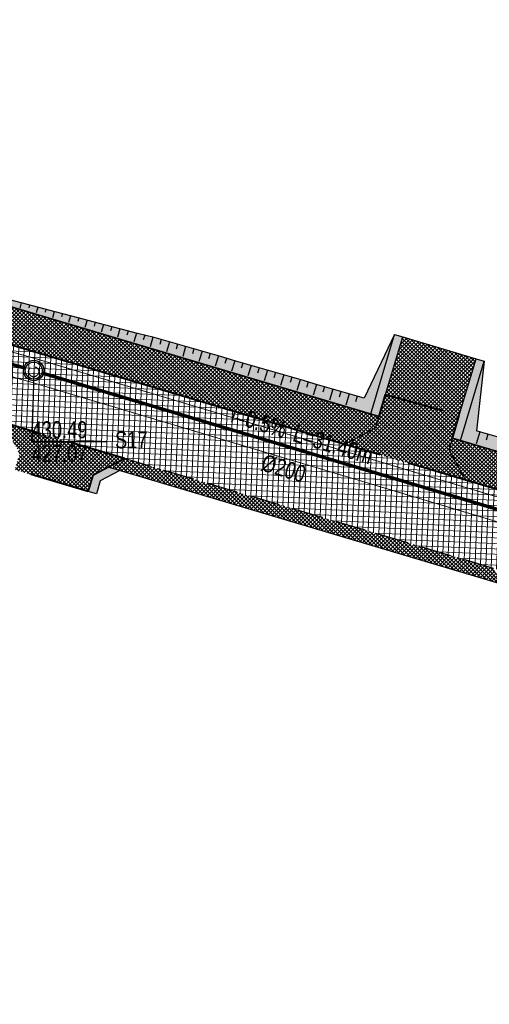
# Model space of a CAD drawing. Header units: metres. Extents: x 7331444 to 14836576, y 5479641 to 11132379.
# Tile 14 of 53: x 7418050 to 7418078, y 5566058 to 5566116. Entities that reach past the tile are written whole.
import ezdxf
from ezdxf.enums import TextEntityAlignment as Align

# ---------------------------------------------------------------- set-up
doc = ezdxf.new("R2010")
doc.units = ezdxf.units.M
for name, pattern in [('1.5_0.5', [2, 1.5, -0.5]), ('ACAD_ISO02W100', [15, 12, -3]), ('DASHED', [0.75, 0.5, -0.25]), ('DASHED2', [0.375, 0.25, -0.125])]:
    doc.linetypes.add(name, pattern=pattern)
for name, color, linetype, lineweight in [('$Koncepcja', 10, 'Continuous', 35), ('$Wymiarowanie', 7, 'Continuous', 9), ('projekt KS', 44, 'Continuous', 30)]:
    doc.layers.add(name, color=color, linetype=linetype, lineweight=lineweight)
for name, color, linetype in [('$ODNOŚNIKI', 7, 'Continuous'), ('$wysarzenie', 7, 'Continuous'), ('C-DROGI-KORYTARZE', 7, 'Continuous'), ('Zakres', 7, 'Continuous')]:
    doc.layers.add(name, color=color, linetype=linetype)
pattern_1 = [(45, (0, 0), (-0.1122532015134, 0.1122532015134), []), (135, (0, 0), (-0.1122532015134, -0.1122532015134), [])]

# ---------------------------------------------------------------- blocks, each defined once
blk = doc.blocks.new('droga Potiebni')
at = {"layer": '$Koncepcja', "lineweight": 9, "transparency": 33554610}
h = blk.add_hatch(dxfattribs=at)
h.set_pattern_fill('ANSI37', color=253, scale=0.05)
h.set_pattern_definition(pattern_1)
h.paths.add_polyline_path([(7418342.136, 5566068.522), (7418341.406, 5566067.771), (7418358.945, 5566067.782), (7418358.945, 5566068.532)])
edge = h.paths.add_edge_path()
edge.add_line((7418225.189, 5566066.654), (7418224.479, 5566065.879))
edge.add_line((7418224.479, 5566065.879), (7418271.463, 5566067.5))
edge.add_arc((7418285.145, 5565670.736), 397, 90.03622, 91.97504, ccw=False)
edge.add_line((7418284.894, 5566067.735), (7418335.299, 5566067.767))
edge.add_line((7418335.299, 5566067.767), (7418334.523, 5566068.517))
edge.add_line((7418334.523, 5566068.517), (7418284.894, 5566068.485))
edge.add_arc((7418285.145, 5565670.736), 397.75, 90.03622, 91.97504)
edge.add_line((7418271.437, 5566068.249), (7418225.189, 5566066.654))
h.paths.add_polyline_path([(7418186.852, 5566065.332), (7418186.136, 5566064.55), (7418218.406, 5566065.67), (7418217.611, 5566066.393)])
edge = h.paths.add_edge_path()
edge.add_line((7418145.709, 5566065.965), (7418144.849, 5566065.319))
edge.add_arc((7418165.884, 5566226.956), 163, 262.5855, 271.97504)
edge.add_line((7418171.501, 5566064.053), (7418180.069, 5566064.348))
edge.add_line((7418180.069, 5566064.348), (7418179.275, 5566065.071))
edge.add_line((7418179.275, 5566065.071), (7418171.475, 5566064.802))
edge.add_arc((7418165.884, 5566226.956), 162.25, 262.8573, 271.97504, ccw=False)
edge = h.paths.add_edge_path()
edge.add_line((7418092.704, 5566079.448), (7418099.899, 5566077.303))
edge.add_line((7418099.899, 5566077.303), (7418098.953, 5566076.806))
edge.add_line((7418098.953, 5566076.806), (7418100.677, 5566076.294))
edge.add_line((7418100.677, 5566076.294), (7418100.152, 5566077.228))
edge.add_line((7418100.152, 5566077.228), (7418107.356, 5566075.08))
edge.add_line((7418107.356, 5566075.08), (7418106.415, 5566074.587))
edge.add_line((7418106.415, 5566074.587), (7418119.41, 5566070.721))
edge.add_arc((7418165.884, 5566226.956), 163, 253.43446, 254.12449)
edge.add_line((7418121.295, 5566070.173), (7418120.764, 5566071.106))
edge.add_arc((7418125.782, 5566090.313), 19.852, 251.9299, 255.35846, ccw=False)
edge.add_line((7418119.624, 5566071.44), (7418092.704, 5566079.448))
h.paths.add_polyline_path([(7418085.554, 5566081.574), (7418084.602, 5566081.075), (7418093.232, 5566078.508), (7418092.704, 5566079.448)])
h.paths.add_polyline_path([(7417955.253, 5566119.894), (7417954.732, 5566120.837), (7417952.072, 5566121.649), (7417950.917, 5566121.217)])
h.paths.add_polyline_path([(7417973.249, 5566114.416), (7417972.72, 5566115.349), (7417961.915, 5566118.646), (7417960.987, 5566118.168)])
h.paths.add_polyline_path([(7418004.335, 5566104.951), (7418003.833, 5566105.883), (7418000.35, 5566106.919), (7417979.939, 5566113.146), (7417978.998, 5566112.662), (7418000.134, 5566106.201)])
h.paths.add_polyline_path([(7418034.141, 5566096.105), (7418033.627, 5566097.02), (7418011.034, 5566103.741), (7418010.106, 5566103.255)])
h.paths.add_polyline_path([(7418049.982, 5566091.373), (7418049.448, 5566092.323), (7418040.828, 5566094.879), (7418039.903, 5566094.394)])
h.paths.add_polyline_path([(7418056.655, 5566090.171), (7418055.73, 5566089.686), (7418078.881, 5566082.777), (7418078.353, 5566083.716)])
edge = h.paths.add_edge_path()
edge.add_line((7417934.69, 5566226.178), (7417935.405, 5566226.954))
edge.add_arc((7417338.293, 5566199.337), 597.75, 2.648096, 3.159462)
edge.add_line((7417935.135, 5566232.282), (7417934.183, 5566249.584))
edge.add_line((7417934.183, 5566249.584), (7417933.434, 5566249.543))
edge.add_line((7417933.434, 5566249.543), (7417934.386, 5566232.241))
edge.add_arc((7417321.435, 5566198.437), 613.883, 2.590063, 3.156649, ccw=False)
edge = h.paths.add_edge_path()
edge.add_line((7417935.291, 5566199.782), (7417936.044, 5566200.526))
edge.add_arc((7417365.661, 5566199.484), 570.385, 0.10462, 2.00715)
edge.add_line((7417935.695, 5566219.462), (7417934.93, 5566220.174))
edge.add_arc((7417344.819, 5566199.51), 590.473, 0.026456, 2.005577, ccw=False)
edge = h.paths.add_edge_path()
edge.add_line((7417934.647, 5566145.275), (7417935.404, 5566146.082))
edge.add_line((7417935.404, 5566146.082), (7417935.994, 5566191.645))
edge.add_arc((7417913.758, 5566192.052), 22.239, 358.9497, 362.50984)
edge.add_line((7417935.976, 5566193.026), (7417935.267, 5566193.752))
edge.add_arc((7417338.294, 5566199.337), 597, 359.262648, 359.464005, ccw=False)
edge.add_line((7417935.244, 5566191.654), (7417934.647, 5566145.275))
edge = h.paths.add_edge_path()
edge.add_line((7417935.859, 5566138.591), (7417934.931, 5566139.462))
edge.add_arc((7417957.623, 5566143.218), 23, 189.39947, 238.58277)
edge.add_line((7417945.634, 5566123.59), (7417945.137, 5566124.801))
edge.add_arc((7417957.622, 5566143.217), 22.249, 191.99896, 235.86654, ccw=False)
h = blk.add_hatch(dxfattribs=at)
h.set_pattern_fill('ANSI37', color=253, scale=0.05)
h.set_pattern_definition([(45, (7418366.50217, 5566070.78702), (-0.1122532, 0.1122532), []), (135, (7418366.50217, 5566070.78702), (-0.1122532, -0.1122532), [])])
edge = h.paths.add_edge_path()
edge.add_line((7418126.194, 5566076.502), (7418126.029, 5566075.884))
edge.add_line((7418126.029, 5566075.884), (7418127.092, 5566074.05))
edge.add_arc((7418205.228, 5566388.181), 323.703, 256.03186, 256.54015)
edge.add_line((7418129.881, 5566073.369), (7418131.635, 5566074.505))
edge.add_line((7418131.635, 5566074.505), (7418131.764, 5566075.143))
edge.add_arc((7418166.195, 5566228.308), 156.987, 255.23781, 257.33063, ccw=False)
h.paths.add_polyline_path([(7418104.421, 5566082.9), (7418104.235, 5566082.277), (7418105.244, 5566080.412), (7418119.886, 5566076.057), (7418121.689, 5566077.075), (7418121.861, 5566077.718)])
h.paths.add_polyline_path([(7418075.936, 5566091.373), (7418075.735, 5566090.697), (7418076.716, 5566088.898), (7418091.403, 5566084.53), (7418093.268, 5566085.54), (7418093.454, 5566086.162)])
h.paths.add_polyline_path([(7418036.681, 5566103.05), (7418036.493, 5566102.417), (7418037.506, 5566100.562), (7418069.616, 5566091.01), (7418071.421, 5566091.98), (7418071.623, 5566092.656)])
h.paths.add_polyline_path([(7418006.781, 5566111.945), (7418006.595, 5566111.321), (7418007.608, 5566109.465), (7418030.317, 5566102.7), (7418032.18, 5566103.7), (7418032.324, 5566104.346)])
h.paths.add_polyline_path([(7417977.524, 5566118.588), (7417978.066, 5566118.423), (7418000.42, 5566111.604), (7418002.282, 5566112.604), (7418002.467, 5566113.227), (7417976.685, 5566121.092), (7417976.491, 5566120.445)])
h.paths.add_polyline_path([(7417966.316, 5566124.276), (7417966.115, 5566123.679), (7417967.077, 5566121.777), (7417967.843, 5566121.542), (7417969.861, 5566120.926), (7417970.33, 5566120.783), (7417972.179, 5566121.733), (7417972.381, 5566122.405)])
edge = h.paths.add_edge_path()
edge.add_line((7417960.018, 5566124.261), (7417961.855, 5566125.129))
edge.add_line((7417961.855, 5566125.129), (7417962.07, 5566125.772))
edge.add_line((7417962.07, 5566125.772), (7417957.806, 5566127.503))
edge.add_arc((7417996.718, 5566217.283), 97.85, 242.17268, 246.56728, ccw=False)
edge.add_arc((7417957.625, 5566143.22), 14.103, 190.12877, 242.16684, ccw=False)
edge.add_arc((7418040.069, 5566157.938), 97.85, 179.26298, 190.12293, ccw=False)
edge.add_line((7417942.227, 5566159.196), (7417942.647, 5566191.84))
edge.add_arc((7417338.3, 5566199.337), 604.394, 359.289295, 360.823709)
edge.add_line((7417942.631, 5566208.026), (7417940.481, 5566207.995))
edge.add_arc((7417338.294, 5566199.337), 602.25, -0.71065, 0.823712, ccw=False)
edge.add_line((7417940.497, 5566191.867), (7417940.077, 5566159.225))
edge.add_arc((7418040.069, 5566157.938), 100, 179.26265, 190.12293)
edge.add_arc((7417957.623, 5566143.218), 16.251, 190.12385, 242.23717)
edge.add_arc((7417995.526, 5566214.688), 97.149, 242.09094, 248.56147)
edge = h.paths.add_edge_path()
edge.add_line((7418315.601, 5566075.155), (7418315.602, 5566074.505))
edge.add_line((7418315.602, 5566074.505), (7418317.103, 5566073.006))
edge.add_line((7418317.103, 5566073.006), (7418360.358, 5566073.033))
edge.add_arc((7418360.354, 5566079.033), 6, 270.03622, 360.40094)
edge.add_line((7418366.354, 5566079.075), (7418366.279, 5566089.731))
edge.add_line((7418366.279, 5566089.731), (7418364.255, 5566089.731))
edge.add_line((7418364.255, 5566089.731), (7418364.351, 5566079.017))
edge.add_arc((7418360.552, 5566078.983), 3.8, -89.96378, 0.51487, ccw=False)
edge.add_line((7418360.554, 5566075.183), (7418315.601, 5566075.155))
h.paths.add_polyline_path([(7418282.662, 5566075.128), (7418282.672, 5566074.478), (7418284.193, 5566072.984), (7418309.603, 5566073.001), (7418311.102, 5566074.502), (7418311.101, 5566075.152)])
edge = h.paths.add_edge_path()
edge.add_line((7418260.678, 5566074.532), (7418260.701, 5566073.894))
edge.add_line((7418260.701, 5566073.894), (7418262.255, 5566072.45))
edge.add_line((7418262.255, 5566072.45), (7418271.282, 5566072.747))
edge.add_arc((7418285.145, 5565670.736), 402.25, 91.20311, 91.97504, ccw=False)
edge.add_line((7418276.699, 5566072.897), (7418278.172, 5566074.413))
edge.add_line((7418278.172, 5566074.413), (7418278.16, 5566075.059))
edge.add_arc((7418281.853, 5565771.191), 303.891, 90.69623, 92.00735)
edge.add_line((7418271.208, 5566074.895), (7418260.678, 5566074.532))
edge = h.paths.add_edge_path()
edge.add_line((7418217.67, 5566070.898), (7418219.096, 5566072.434))
edge.add_line((7418219.096, 5566072.434), (7418219.071, 5566073.105))
edge.add_line((7418219.071, 5566073.105), (7418171.246, 5566071.448))
edge.add_arc((7418165.884, 5566226.968), 155.612, 258.99108, 271.97453, ccw=False)
edge.add_line((7418136.168, 5566074.219), (7418136.039, 5566073.581))
edge.add_line((7418136.039, 5566073.581), (7418137.216, 5566071.836))
edge.add_arc((7418165.879, 5566226.64), 157.435, 259.51029, 271.98081)
edge.add_line((7418171.32, 5566069.299), (7418217.67, 5566070.898))
h.paths.add_polyline_path([(7418223.569, 5566073.252), (7418223.593, 5566072.601), (7418225.15, 5566071.156), (7418254.761, 5566072.177), (7418256.204, 5566073.73), (7418256.18, 5566074.382)])
h = blk.add_hatch(dxfattribs=at)
h.set_pattern_fill('ANSI37', color=253, scale=0.05)
h.set_pattern_definition(pattern_1)
h.paths.add_polyline_path([(7418073.011, 5566097.324), (7418072.004, 5566093.94), (7418076.336, 5566092.72), (7418077.324, 5566096.041)])
h = blk.add_hatch(dxfattribs=at)
h.set_pattern_fill('ANSI37', color=253, scale=0.05)
h.set_pattern_definition(pattern_1)
h.paths.add_polyline_path([(7418076.336, 5566092.72), (7418072.004, 5566093.94), (7418071.623, 5566092.656), (7418071.421, 5566091.98), (7418069.616, 5566091.01), (7418076.716, 5566088.898), (7418075.735, 5566090.697), (7418075.936, 5566091.373)])
h = blk.add_hatch(dxfattribs=at)
h.set_pattern_fill('ANSI37', color=253, scale=0.05)
h.set_pattern_definition(pattern_1)
h.paths.add_polyline_path([(7418049.454, 5566092.313), (7418050.489, 5566090.471), (7418050.207, 5566089.516), (7418054.523, 5566088.243), (7418054.806, 5566089.201), (7418056.655, 5566090.171)])
at = {"layer": '$Wymiarowanie', "lineweight": 9, "ltscale": 5, "transparency": 33554585}
h = blk.add_hatch(dxfattribs=at)
h.set_pattern_fill('ANSI37', color=253, scale=0.1, angle=42.69634)
h.set_pattern_definition([(87.696338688, (0, 0), (-0.317243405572, 0.012762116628), []), (177.696338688, (0, 0), (-0.012762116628, -0.317243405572), [])])
edge = h.paths.add_edge_path()
edge.add_line((7417938.676, 5566249.831), (7417934.183, 5566249.584))
edge.add_line((7417934.183, 5566249.584), (7417935.135, 5566232.282))
edge.add_arc((7417338.294, 5566199.337), 597.75, -0.737352, 3.159462, ccw=False)
edge.add_line((7417935.994, 5566191.645), (7417935.374, 5566143.504))
edge.add_arc((7417957.623, 5566143.218), 22.25, 179.26265, 253.03296)
edge.add_line((7417951.13, 5566121.936), (7418000.35, 5566106.919))
edge.add_line((7418000.35, 5566106.919), (7418119.624, 5566071.44))
edge.add_arc((7418165.958, 5566227.539), 162.83, 253.46777, 271.94174)
edge.add_line((7418171.475, 5566064.802), (7418271.437, 5566068.249))
edge.add_arc((7418285.145, 5565670.736), 397.75, 90.03622, 91.97504, ccw=False)
edge.add_line((7418284.894, 5566068.485), (7418360.509, 5566068.533))
edge.add_arc((7418360.513, 5566062.533), 6, 0.7307, 90.03622, ccw=False)
edge.add_line((7418366.512, 5566062.61), (7418366.354, 5566079.075))
edge.add_arc((7418360.354, 5566079.033), 6, -89.96378, 0.40094, ccw=False)
edge.add_line((7418360.358, 5566073.033), (7418284.891, 5566072.985))
edge.add_arc((7418285.145, 5565670.736), 402.25, 90.03622, 91.97504)
edge.add_line((7418271.282, 5566072.747), (7418171.32, 5566069.299))
edge.add_arc((7418165.884, 5566226.956), 157.75, 253.43446, 271.97504, ccw=False)
edge.add_line((7418120.907, 5566075.753), (7418001.648, 5566111.228))
edge.add_line((7418001.648, 5566111.228), (7417967.536, 5566121.636))
edge.add_arc((7417996.718, 5566217.283), 100, 242.17268, 253.03296, ccw=False)
edge.add_arc((7417957.464, 5566143.102), 16.074, 189.81589, 242.47972, ccw=False)
edge.add_arc((7418040.069, 5566157.938), 100, 179.26265, 190.12293, ccw=False)
edge.add_line((7417940.077, 5566159.225), (7417940.494, 5566191.587))
edge.add_arc((7417338.294, 5566199.337), 602.25, 359.262648, 362.910597)
edge.add_arc((7417945.759, 5566230.222), 6, 93.15946, 182.9106, ccw=False)
edge.add_line((7417945.428, 5566236.213), (7417948.424, 5566236.379))
edge.add_line((7417948.424, 5566236.379), (7417948.203, 5566240.372))
edge.add_line((7417948.203, 5566240.372), (7417945.216, 5566240.207))
edge.add_arc((7417944.885, 5566246.198), 6, 183.15946, 273.15946, ccw=False)
edge.add_line((7417938.894, 5566245.867), (7417938.676, 5566249.831))
at = {"lineweight": 9, "transparency": 33554610}
h = blk.add_hatch(color=253, dxfattribs=at)
h.dxf.hatch_style = 1
h.paths.add_polyline_path([(7418063.577, 5566095.798), (7418057.356, 5566097.546), (7418051.618, 5566099.06), (7418046.72, 5566100.352), (7418044.362, 5566100.974), (7418039.034, 5566102.35), (7418071.143, 5566092.799), (7418072.532, 5566097.466), (7418070.737, 5566093.723)])
h = blk.add_hatch(color=253, dxfattribs=at)
h.dxf.hatch_style = 1
h.paths.add_polyline_path([(7418072.004, 5566093.94), (7418073.011, 5566097.324), (7418072.532, 5566097.466), (7418071.143, 5566092.799), (7418071.623, 5566092.656)])
h = blk.add_hatch(color=253, dxfattribs=at)
h.dxf.hatch_style = 1
h.paths.add_polyline_path([(7418077.803, 5566095.898), (7418077.324, 5566096.041), (7418076.336, 5566092.72), (7418075.936, 5566091.373), (7418076.415, 5566091.231)])
h = blk.add_hatch(color=253, dxfattribs=at)
h.dxf.hatch_style = 1
h.paths.add_polyline_path([(7418086, 5566089.165), (7418079.454, 5566091.17), (7418077.347, 5566091.802), (7418077.803, 5566095.898), (7418076.646, 5566092.007), (7418076.415, 5566091.231), (7418092.975, 5566086.305), (7418094.038, 5566089.876), (7418092.661, 5566087.279), (7418092.361, 5566087.214)])
h = blk.add_hatch(color=253, dxfattribs=at)
h.dxf.hatch_style = 1
h.paths.add_polyline_path([(7418056.39, 5566089.467), (7418055.703, 5566089.671), (7418054.806, 5566089.201), (7418054.523, 5566088.243), (7418055.003, 5566088.101), (7418055.226, 5566088.856)])
at = {"layer": '$Koncepcja', "color": 253, "lineweight": 35, "ltscale": 7, "flags": 128}
for points in [[(7418036.681, 5566103.05), (7418071.623, 5566092.656)], [(7418075.936, 5566091.373), (7418093.454, 5566086.162)], [(7418056.655, 5566090.171), (7418054.806, 5566089.201), (7418054.523, 5566088.243)]]:
    blk.add_lwpolyline(points, dxfattribs=at)
at = {"layer": '$Koncepcja', "color": 253, "lineweight": 40, "flags": 128}
for points in [[(7418069.616, 5566091.01), (7418037.506, 5566100.562)], [(7418091.403, 5566084.53), (7418076.716, 5566088.898)]]:
    blk.add_lwpolyline(points, dxfattribs=at)
at = {"layer": '$Koncepcja', "color": 253, "linetype": 'DASHED', "lineweight": 40, "ltscale": 7, "elevation": 430.3, "flags": 128}
blk.add_lwpolyline([(7418072.004, 5566093.94), (7418076.336, 5566092.72)], dxfattribs=at)
at = {"layer": '$Koncepcja', "color": 253, "linetype": 'DASHED', "lineweight": 40, "ltscale": 7, "flags": 128}
for points in [[(7418056.655, 5566090.171), (7418049.454, 5566092.313)], [(7418076.716, 5566088.898), (7418069.616, 5566091.01)], [(7418054.523, 5566088.243), (7418050.207, 5566089.516)]]:
    blk.add_lwpolyline(points, dxfattribs=at)
at = {"layer": '$Koncepcja', "color": 253, "linetype": 'DASHED2', "lineweight": 25, "ltscale": 7, "flags": 128}
blk.add_lwpolyline([(7418078.353, 5566083.716), (7418056.655, 5566090.171)], dxfattribs=at)
at = {"color": 253, "lineweight": 25}
for p, q in [((7418072.532, 5566097.466, 430.3), (7418073.011, 5566097.324, 430.3)), ((7418073.011, 5566097.324, 430.3), (7418077.324, 5566096.041, 430.3)), ((7418077.324, 5566096.041, 430.3), (7418077.803, 5566095.898, 430.3)), ((7418078.881, 5566082.777), (7418055.703, 5566089.671))]:
    blk.add_line(p, q, dxfattribs=at)
at = {"color": 253, "lineweight": 25, "elevation": 430.3, "flags": 128}
for points in [[(7418071.143, 5566092.799), (7418072.532, 5566097.466)], [(7418072.004, 5566093.94), (7418073.011, 5566097.324)], [(7418076.336, 5566092.72), (7418077.324, 5566096.041)], [(7418076.415, 5566091.231), (7418077.803, 5566095.898)], [(7418069.559, 5566090.979), (7418071.421, 5566091.98), (7418071.623, 5566092.656)], [(7418076.748, 5566088.841), (7418075.735, 5566090.697), (7418075.936, 5566091.373)]]:
    blk.add_lwpolyline(points, dxfattribs=at)
at = {"color": 253, "lineweight": 40, "elevation": 430.3, "flags": 128}
for points in [[(7418071.623, 5566092.656), (7418072.004, 5566093.94)], [(7418075.936, 5566091.373), (7418076.336, 5566092.72)]]:
    blk.add_lwpolyline(points, dxfattribs=at)
at = {"color": 253, "lineweight": 25}
for points in [[(7418056.39, 5566089.467), (7418055.226, 5566088.856), (7418055.003, 5566088.101)], [(7418055.003, 5566088.101), (7418054.523, 5566088.243)]]:
    blk.add_lwpolyline(points, dxfattribs=at)
at = {"layer": 'C-DROGI-KORYTARZE', "color": 253, "linetype": 'Continuous', "lineweight": -3}
for p, q in [((7418050.65, 5566099.315, 430.838), (7418049.683, 5566099.57, 430.826)), ((7418050.588, 5566099.331, 430.837), (7418050.496, 5566099.024, 430.623)), ((7418051.618, 5566099.06, 430.85), (7418050.65, 5566099.315, 430.838)), ((7418051.071, 5566099.204, 430.843), (7418051.023, 5566099.043, 430.731)), ((7418051.555, 5566099.076, 430.849), (7418051.454, 5566098.739, 430.614)), ((7418052.585, 5566098.805, 430.861), (7418051.618, 5566099.06, 430.85)), ((7418052.038, 5566098.949, 430.855), (7418051.986, 5566098.773, 430.732)), ((7418052.521, 5566098.821, 430.86), (7418052.412, 5566098.454, 430.605)), ((7418053.553, 5566098.549, 430.873), (7418052.585, 5566098.805, 430.861)), ((7418053.005, 5566098.694, 430.866), (7418052.948, 5566098.503, 430.733)), ((7418053.488, 5566098.566, 430.872), (7418053.37, 5566098.169, 430.596)), ((7418054.52, 5566098.294, 430.884), (7418053.553, 5566098.549, 430.873)), ((7418053.972, 5566098.439, 430.878), (7418053.911, 5566098.233, 430.734)), ((7418054.455, 5566098.311, 430.883), (7418054.328, 5566097.884, 430.586)), ((7418055.487, 5566098.039, 430.896), (7418054.52, 5566098.294, 430.884)), ((7418054.939, 5566098.184, 430.889), (7418054.873, 5566097.963, 430.736)), ((7418055.422, 5566098.056, 430.895), (7418055.286, 5566097.599, 430.577)), ((7418056.455, 5566097.784, 430.907), (7418055.487, 5566098.039, 430.896)), ((7418055.906, 5566097.929, 430.901), (7418055.836, 5566097.693, 430.737)), ((7418056.389, 5566097.801, 430.907), (7418056.244, 5566097.314, 430.568)), ((7418057.422, 5566097.529, 430.919), (7418056.455, 5566097.784, 430.907)), ((7418056.873, 5566097.673, 430.912), (7418056.798, 5566097.423, 430.738)), ((7418057.356, 5566097.546, 430.918), (7418057.202, 5566097.029, 430.559)), ((7418058.393, 5566097.285, 430.939), (7418057.422, 5566097.529, 430.919)), ((7418057.841, 5566097.424, 430.928), (7418057.761, 5566097.155, 430.741)), ((7418058.326, 5566097.302, 430.937), (7418058.16, 5566096.744, 430.55)), ((7418059.358, 5566097.021, 430.944), (7418058.393, 5566097.285, 430.939)), ((7418058.808, 5566097.171, 430.941), (7418058.724, 5566096.887, 430.743)), ((7418059.291, 5566097.039, 430.943), (7418059.118, 5566096.459, 430.54)), ((7418060.318, 5566096.742, 430.939), (7418059.358, 5566097.021, 430.944)), ((7418059.771, 5566096.901, 430.942), (7418059.684, 5566096.609, 430.739)), ((7418060.251, 5566096.762, 430.94), (7418060.077, 5566096.174, 430.531)), ((7418061.279, 5566096.464, 430.935), (7418060.318, 5566096.742, 430.939)), ((7418060.732, 5566096.623, 430.937), (7418060.644, 5566096.327, 430.732)), ((7418061.212, 5566096.483, 430.935), (7418061.035, 5566095.889, 430.522)), ((7418062.239, 5566096.186, 430.93), (7418061.279, 5566096.464, 430.935)), ((7418061.692, 5566096.344, 430.933), (7418061.603, 5566096.045, 430.725)), ((7418062.172, 5566096.205, 430.93), (7418061.994, 5566095.604, 430.513)), ((7418063.2, 5566095.907, 430.926), (7418062.239, 5566096.186, 430.93)), ((7418062.653, 5566096.066, 430.928), (7418062.563, 5566095.764, 430.718)), ((7418063.133, 5566095.927, 430.926), (7418062.952, 5566095.319, 430.503)), ((7418064.16, 5566095.629, 430.921), (7418063.2, 5566095.907, 430.926)), ((7418063.613, 5566095.787, 430.924), (7418063.522, 5566095.482, 430.711)), ((7418064.093, 5566095.648, 430.921), (7418063.911, 5566095.034, 430.494)), ((7418065.121, 5566095.351, 430.917), (7418064.16, 5566095.629, 430.921)), ((7418064.574, 5566095.509, 430.919), (7418064.482, 5566095.2, 430.704)), ((7418065.054, 5566095.37, 430.917), (7418064.869, 5566094.749, 430.485)), ((7418066.081, 5566095.072, 430.912), (7418065.121, 5566095.351, 430.917)), ((7418065.534, 5566095.231, 430.915), (7418065.441, 5566094.918, 430.697)), ((7418066.014, 5566095.092, 430.912), (7418065.828, 5566094.464, 430.476)), ((7418067.042, 5566094.794, 430.907), (7418066.081, 5566095.072, 430.912)), ((7418066.495, 5566094.952, 430.91), (7418066.401, 5566094.637, 430.69)), ((7418066.975, 5566094.813, 430.908), (7418066.786, 5566094.179, 430.466)), ((7418068.002, 5566094.516, 430.903), (7418067.042, 5566094.794, 430.907)), ((7418067.455, 5566094.674, 430.905), (7418067.36, 5566094.355, 430.684)), ((7418067.935, 5566094.535, 430.903), (7418067.744, 5566093.893, 430.457)), ((7418068.963, 5566094.237, 430.898), (7418068.002, 5566094.516, 430.903)), ((7418068.415, 5566094.396, 430.901), (7418068.32, 5566094.073, 430.677)), ((7418068.896, 5566094.257, 430.899), (7418068.703, 5566093.608, 430.448)), ((7418069.923, 5566093.959, 430.894), (7418068.963, 5566094.237, 430.898)), ((7418069.376, 5566094.117, 430.896), (7418069.279, 5566093.792, 430.67)), ((7418069.856, 5566093.978, 430.894), (7418069.661, 5566093.323, 430.439)), ((7418070.737, 5566093.723, 430.89), (7418069.923, 5566093.959, 430.894)), ((7418070.336, 5566093.839, 430.892), (7418070.239, 5566093.51, 430.663)), ((7418077.54, 5566091.751, 430.858), (7418077.329, 5566091.042, 430.365)), ((7418077.607, 5566091.732, 430.857), (7418077.347, 5566091.807, 430.859)), ((7418078.565, 5566091.444, 430.846), (7418077.607, 5566091.732, 430.857)), ((7418078.019, 5566091.608, 430.852), (7418077.914, 5566091.254, 430.606))]:
    blk.add_line(p, q, dxfattribs=at)
at = {"layer": 'C-DROGI-KORYTARZE', "color": 253, "linetype": 'Continuous', "lineweight": -3, "elevation": 430.3, "flags": 128}
for points in [[(7418072.532, 5566097.466), (7418070.737, 5566093.723)], [(7418077.803, 5566095.898), (7418077.347, 5566091.802)]]:
    blk.add_lwpolyline(points, dxfattribs=at)
blk = doc.blocks.new('P. KS')
at = {"layer": 'projekt KS', "color": 7, "const_width": 0.2}
for points in [[(7418050.839, 5566095.486), (7418025.521, 5566102.64)], [(7418080.937, 5566086.481), (7418051.799, 5566095.207)]]:
    blk.add_lwpolyline(points, dxfattribs=at)
at = {"layer": 'projekt KS', "color": 7}
for radius in [0.6, 0.5]:
    blk.add_circle((7418051.32, 5566095.35), radius, dxfattribs=at)
at = {"layer": 'projekt KS', "color": 7, "linetype": 'ACAD_ISO02W100', "ltscale": 0.1}
blk.add_circle((7418051.315, 5566095.28), 0.3, dxfattribs=at)

msp = doc.modelspace()

# ---------------------------------------------------------------- linework, layer by layer
at = {"layer": '$ODNOŚNIKI'}
msp.add_lwpolyline([(7418051.315, 5566095.28), (7418051.199, 5566091.171), (7418055.609, 5566091.171)], dxfattribs=at)
at = {"color": 6, "lineweight": 50}
msp.add_circle((7417939.891, 5566137.208), 86496.154, dxfattribs=at)
at = {"layer": 'Zakres', "color": 6, "linetype": '1.5_0.5', "lineweight": 20, "const_width": 0.05, "flags": 128}
for points in [[(7417937.5, 5566154.899), (7417937.66, 5566153.196), (7417939.729, 5566135.339), (7417940.223, 5566134.062), (7417953.74, 5566124.372), (7417976.604, 5566116.844), (7418004.813, 5566108.161), (7418024.843, 5566102.104), (7418051.125, 5566094.678), (7418081.215, 5566085.667), (7418101.85, 5566079.489), (7418129.646, 5566071.509), (7418144.345, 5566068.652), (7418174.563, 5566067.582), (7418231.793, 5566069.617), (7418283.355, 5566070.198), (7418333.348, 5566070.932), (7418364.445, 5566071.455), (7418364.514, 5566054.916), (7418365.02, 5566023.119), (7418365.139, 5566015.729), (7418365.47, 5565991.842), (7418365.693, 5565965.103), (7418365.973, 5565947.29), (7418359.872, 5565947.32)], [(7417938.889, 5566155.053), (7417939.045, 5566153.327), (7417940.657, 5566136.152), (7417941.267, 5566135.036), (7417954.381, 5566125.635), (7417977.029, 5566118.178), (7418005.222, 5566109.5), (7418025.236, 5566103.448), (7418051.516, 5566096.023), (7418081.617, 5566087.008), (7418102.244, 5566080.832), (7418129.974, 5566072.871), (7418144.504, 5566070.047), (7418174.563, 5566068.983), (7418231.761, 5566071.017), (7418283.336, 5566071.598), (7418333.326, 5566072.332), (7418365.839, 5566072.878), (7418365.914, 5566054.93), (7418366.42, 5566023.141), (7418366.539, 5566015.75), (7418366.87, 5565991.858), (7418367.093, 5565965.119), (7418367.395, 5565945.883), (7418359.917, 5565945.92)]]:
    msp.add_lwpolyline(points, dxfattribs=at)

# ---------------------------------------------------------------- block references
at = {"layer": '$wysarzenie'}
msp.add_blockref('droga Potiebni', (0, 0), dxfattribs=at)
msp.add_blockref('P. KS', (0, 0))

# ---------------------------------------------------------------- texts
at = {"layer": '$ODNOŚNIKI', "width": 0.8}
msp.add_text('i=0.5%', height=1, rotation=-17, dxfattribs=at).set_placement((7418065.998, 5566091.365), align=Align.RIGHT)
for s, p in [('430.49', (7418051.199, 5566091.371)), ('S17', (7418056.099, 5566090.771)), ('427.07', (7418051.199, 5566089.971))]:
    msp.add_text(s, height=1, dxfattribs=at).set_placement(p)
for s, p in [('L=31.40m', (7418066.476, 5566091.218)), ('%%C200', (7418064.613, 5566089.504))]:
    msp.add_text(s, height=1, rotation=-17, dxfattribs=at).set_placement(p)

doc.saveas('drawing.dxf')
